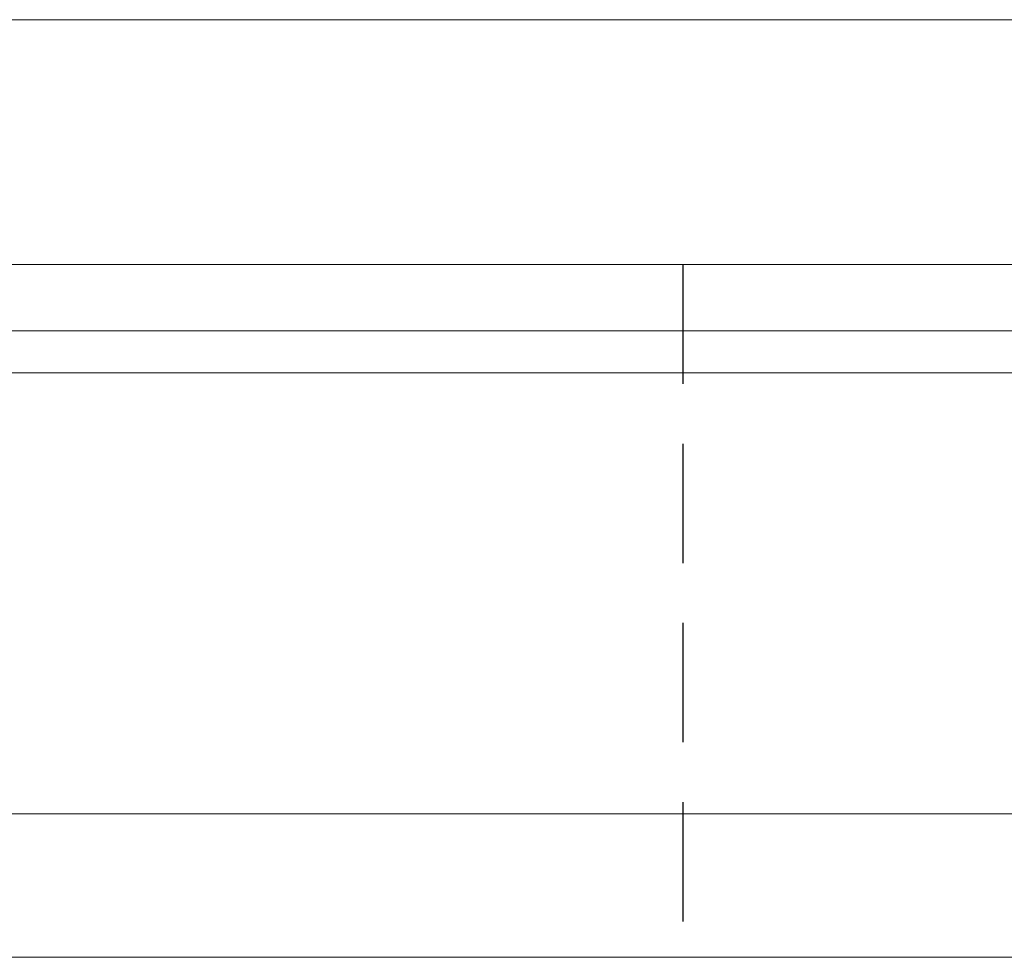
# Model space of a CAD drawing. Header units: millimetres. Extents: x 180 to 446, y 227 to 327.
# Tile 5 of 57: x 356.61 to 364.86, y 248.74 to 256.59. Entities that reach past the tile are written whole.
import ezdxf

# ---------------------------------------------------------------- set-up
doc = ezdxf.new("R2010")
doc.units = ezdxf.units.MM
doc.linetypes.add('DASHED', pattern=[0.75, 0.5, -0.25])
doc.layers.add('HID', color=2, linetype='DASHED')
doc.layers.add('OUT', color=3, linetype='Continuous')

msp = doc.modelspace()

# ---------------------------------------------------------------- linework, layer by layer
at = {"layer": 'HID', "color": 0, "ltscale": 2}
msp.add_line((362.169, 254.5352), (362.169, 248.7352), dxfattribs=at)
at = {"layer": 'OUT', "color": 0, "linetype": 'Continuous', "lineweight": 15}
for p, q in [((391.0888, 256.5852), (355.8888, 256.5852)), ((391.0888, 254.5352), (355.8888, 254.5352)), ((445.669, 253.9816), (331.338, 253.9816)), ((445.669, 253.6281), (331.2831, 253.6281)), ((445.669, 249.9352), (330.161, 249.9352)), ((445.669, 248.7352), (285.669, 248.7352))]:
    msp.add_line(p, q, dxfattribs=at)

doc.saveas('drawing.dxf')
